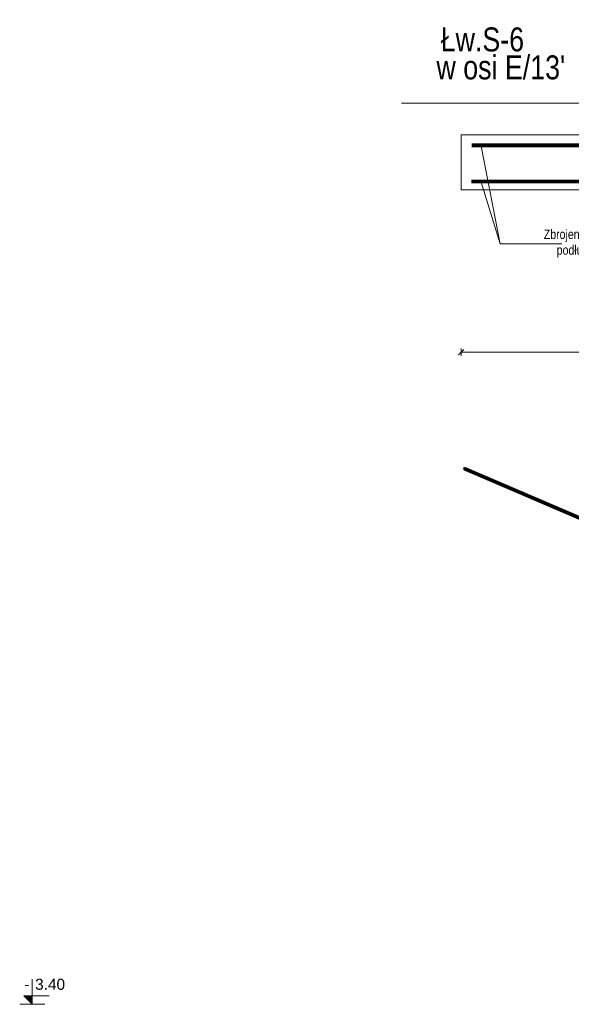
# Model space of a CAD drawing. Extents: x 40861 to 114399, y -71497 to -5875.
# Tile 34 of 45: x 96144 to 99645, y -39972 to -33724. Entities that reach past the tile are written whole.
import ezdxf
from ezdxf.enums import TextEntityAlignment as Align

# ---------------------------------------------------------------- set-up
doc = ezdxf.new("R2010")
doc.units = 0
doc.header["$LTSCALE"] = 10
doc.header["$MEASUREMENT"] = 0
for name, color, linetype, lineweight in [('P-Opis', 1, 'Continuous', 18), ('P-Opis fundamenty', 193, 'Continuous', 9), ('P-Wymiar', 254, 'Continuous', 9)]:
    doc.layers.add(name, color=color, linetype=linetype, lineweight=lineweight)
for name, color, linetype in [('RCAD_kształt pręta', 7, 'Continuous'), ('RCAD_pręt wyrzucony', 130, 'Continuous'), ('RCAD_symbole graficzne', 7, 'Continuous')]:
    doc.layers.add(name, color=color, linetype=linetype)
doc.styles.add('_Fd Opis', font='arial.ttf', dxfattribs={"width": 0.8})
doc.styles.add('ROMANS', font='romans.shx', dxfattribs={"width": 0.7})
doc.styles.add('style1', font='arial.ttf')
doc.dimstyles.new('A25', dxfattribs={"dimscale": 27, "dimtxt": 1.75, "dimasz": 0.05, "dimexe": 0, "dimexo": 0, "dimgap": 1, "dimtad": 1, "dimdec": 4, "dimrnd": 1, "dimdsep": 46, "dimtxsty": 'ROMANS', "dimblk": '[[[[[[[[', "dimcen": 2, "dimdle": 2, "dimse1": 1, "dimse2": 1, "dimclrd": 256, "dimclrt": 1, "dimadec": 0, "dimazin": 0, "dimtfac": 1, "dimtdec": 4, "dimtix": 1, "dimtmove": 2, "dimatfit": 3, "dimldrblk": '[[[[[[[[', "dimfxl": 0, "dimtvp": 0.6, "dimtolj": 1, "dimlwd": -1, "dimarcsym": 0})

# ---------------------------------------------------------------- blocks, each defined once
blk = doc.blocks.new('[[[[[[[[')
at = {"layer": 'P-Wymiar'}
for p, q in [((-12.7, -12.7), (12.7, 12.7)), ((0, 0), (-4.6, 0)), ((0, 18), (0, -18))]:
    blk.add_line(p, q, dxfattribs=at)
blk = doc.blocks.new('*D735')
at = {"layer": 'Defpoints', "color": 0}
for p in [(98945.7, -34408.2), (100745.7, -34408.2), (100745.7, -35834)]:
    blk.add_point(p, dxfattribs=at)
at = {"layer": 'P-Wymiar', "transparency": 16777216}
blk.add_line((98947, -35834), (100744.3, -35834), dxfattribs=at)
at = {"layer": 'P-Wymiar', "transparency": 16777216, "xscale": 1.35, "yscale": 1.35, "zscale": 1.35, "rotation": 180}
blk.add_blockref('[[[[[[[[', (98945.7, -35834), dxfattribs=at)
at = {"layer": 'P-Wymiar', "transparency": 16777216, "xscale": 1.35, "yscale": 1.35, "zscale": 1.35}
blk.add_blockref('[[[[[[[[', (100745.7, -35834), dxfattribs=at)
at = {"layer": 'P-Wymiar', "color": 1, "transparency": 16777216, "insert": (99845.7, -35783.4), "char_height": 47.25, "attachment_point": 5, "style": 'ROMANS'}
blk.add_mtext('\\A1;1800', dxfattribs=at)

msp = doc.modelspace()

# ---------------------------------------------------------------- hatches: boundary and pattern name
at = {"layer": 'RCAD_pręt wyrzucony', "lineweight": 40}
msp.add_hatch(color=4, dxfattribs=at).paths.add_polyline_path([(98962.72238, -36577.11336), (98967.45239, -36566.0849), (101652.66678, -37717.75212), (101647.93676, -37728.78058)], flags=0)
at = {"layer": 'RCAD_symbole graficzne', "lineweight": 40}
msp.add_hatch(color=1, dxfattribs=at).paths.add_polyline_path([(96170.98006, -39918.74772), (96224.31339, -39972.08105), (96224.31339, -39918.74772)], flags=0)

# ---------------------------------------------------------------- linework, layer by layer
at = {"layer": 'P-Opis', "lineweight": 13}
msp.add_lwpolyline([(99585.41476, -35145.96864), (99192.71228, -35145.96864), (99072.78343, -34527.03351), (99192.71228, -35145.96864), (99071.95685, -34756.08638)], dxfattribs=at)
at = {"layer": 'P-Opis fundamenty'}
msp.add_lwpolyline([(98567.83315, -34254.93557), (104066.64287, -34254.93557)], dxfattribs=at)
at = {"layer": 'P-Opis fundamenty', "color": 2}
msp.add_lwpolyline([(98945.68049, -34454.93557), (101245.68049, -34454.93557), (101245.68049, -34704.93557), (101945.68049, -34704.93557), (101945.68049, -35004.93557), (102645.68049, -35004.93557), (102645.68049, -35304.93557), (104066.64287, -35304.93557)], dxfattribs=at)
at = {"layer": 'P-Opis fundamenty', "color": 1}
msp.add_lwpolyline([(100745.68049, -34804.93557), (98945.68049, -34804.93557), (98945.68049, -34454.93557)], dxfattribs=at)
at = {"layer": 'RCAD_kształt pręta', "color": 4, "lineweight": 40}
for p, q in [((99013.96642, -34515.03351), (101187.18662, -34515.03351)), ((99013.96642, -34527.03351), (101187.18662, -34527.03351)), ((99011.20766, -34744.08638), (101190.65403, -34744.08638)), ((99011.20766, -34744.08638), (101190.65403, -34744.08638)), ((99011.20766, -34756.08638), (101190.65403, -34756.08638)), ((99011.20766, -34756.08638), (101190.65403, -34756.08638))]:
    msp.add_line(p, q, dxfattribs=at)
at = {"layer": 'RCAD_pręt wyrzucony', "color": 4, "lineweight": 40}
for p, q in [((98967.45239, -36566.0849), (98962.72238, -36577.11336)), ((98962.72238, -36577.11336), (101647.93676, -37728.78058)), ((98967.45239, -36566.0849), (101652.66678, -37717.75212))]:
    msp.add_line(p, q, dxfattribs=at)
at = {"layer": 'RCAD_symbole graficzne', "color": 1, "lineweight": 0}
for p, q in [((96224.31339, -39972.08105), (96224.31339, -39812.08105)), ((96330.98006, -39918.74772), (96170.98006, -39918.74772)), ((96170.98006, -39918.74772), (96224.31339, -39972.08105)), ((96304.31339, -39972.08105), (96144.31339, -39972.08105))]:
    msp.add_line(p, q, dxfattribs=at)

# ---------------------------------------------------------------- texts
at = {"layer": 'P-Opis fundamenty', "color": 214, "true_color": 0xa31f9e, "insert": (99345.18398, -33850.6231), "char_height": 152.1, "attachment_point": 6, "style": '_Fd Opis'}
msp.add_mtext('Łw.S-6', dxfattribs=at)
at = {"layer": 'P-Opis fundamenty', "color": 214, "true_color": 0xa31f9e, "insert": (99605.71095, -34028.06396), "char_height": 152.1, "attachment_point": 6, "style": '_Fd Opis'}
msp.add_mtext_dynamic_manual_height_columns("w osi E/13'", width=1808.8876152, gutter_width=62.5, heights=[0], dxfattribs=at)
at = {"layer": 'P-Opis fundamenty', "insert": (99980.99369, -35144.91407), "char_height": 60, "width": 771.5935951, "attachment_point": 6, "style": '_Fd Opis'}
msp.add_mtext('Zbrojenie główne podłużne płyty', dxfattribs=at)
at = {"layer": 'RCAD_symbole graficzne', "color": 2, "lineweight": 40, "style": 'style1'}
msp.add_text('-', height=70, dxfattribs=at).set_placement((96206.53561, -39900.96994), align=Align.BOTTOM_RIGHT)
msp.add_text('3.40 ', height=70, dxfattribs=at).set_placement((96242.09117, -39900.96994), align=Align.BOTTOM_LEFT)

# ---------------------------------------------------------------- dimensions: what is measured, and where the dimension line sits
at = {"layer": 'P-Wymiar'}
dim = msp.add_linear_dim(base=(100745.68049, -35834.00498), p1=(98945.68049, -34408.15672), p2=(100745.68049, -34408.15672), dimstyle='A25', override={"dimtmove": 0}, dxfattribs=at)
dim.commit()
dim.dimension.update_dxf_attribs({"geometry": '*D735', "text_midpoint": (99845.68049, -35783.37998)})

doc.saveas('drawing.dxf')
